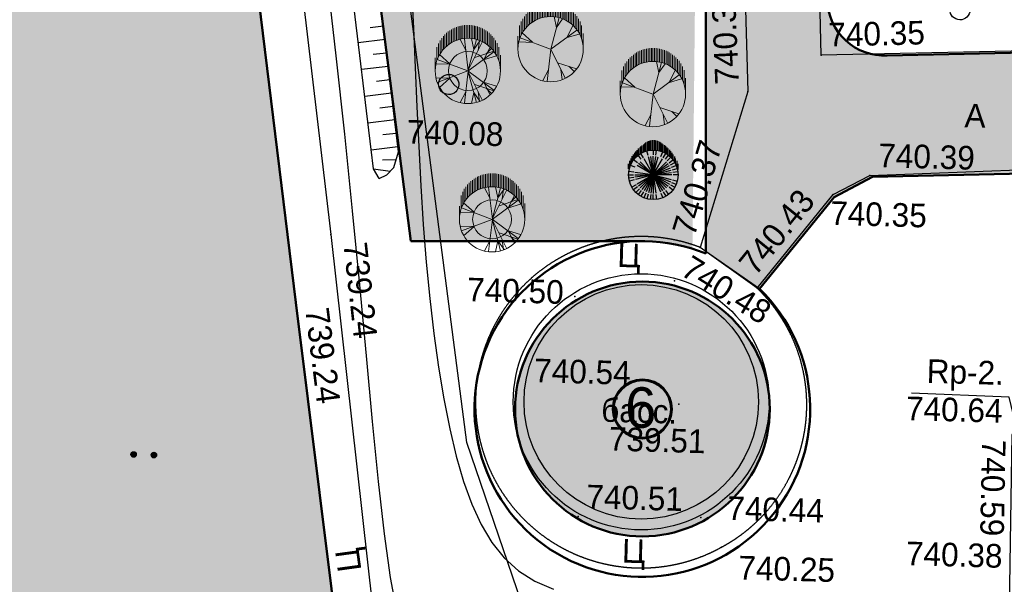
# Model space of a CAD drawing. Header units: millimetres. Extents: x -257011 to 237647566, y 2784933 to 6706507.
# Tile 42 of 256: x 10575540 to 10612030, y 2867501 to 2888420. Entities that reach past the tile are written whole.
import ezdxf

# ---------------------------------------------------------------- set-up
doc = ezdxf.new("R2010")
doc.units = ezdxf.units.MM
doc.header["$LTSCALE"] = 1000
doc.header["$PDMODE"] = 32
doc.header["$PDSIZE"] = 0.3
for name, pattern in [('Д_ТРОТ_ТРУБА', [3, 1.5, -1.5]), ('ДОРОГИ_СТРОЯЩ', [9, 8, -1]), ('Контура низ откосов  Штриховая 0.1-0.5 - - - - - - -', [0.6, 0.1, -0.5]), ('ОТКОС_НИЗ', [1.2, 0.2, -1])]:
    doc.linetypes.add(name, pattern=pattern)
for name, color, linetype in [('(002) Рамка', 7, 'Continuous'), ('(003) Пункты', 7, 'Continuous'), ('(004) Точки рельефа', 7, 'Continuous'), ('(014) Водопровод', 5, 'ИК_Водопровод -------в--------'), ('(025) Дорога', 7, 'Continuous'), ('(027) Гидрография', 7, 'Continuous'), ('(028) Гидротехн.', 7, 'Continuous'), ('(031) Горизонтали', 42, 'Continuous'), ('(035) Откосы', 7, 'Continuous'), ('(036) Растительность', 7, 'Continuous'), ('(038) Деревья', 7, 'Continuous'), ('TREE', 74, 'Continuous')]:
    doc.layers.add(name, color=color, linetype=linetype)
for name, color, linetype, lineweight in [('(032) Горизонтали утолщенные', 32, 'Continuous', 30), ('.', 7, 'Continuous', 15), ('Ф А С А Д', 250, 'Continuous', 15)]:
    doc.layers.add(name, color=color, linetype=linetype, lineweight=lineweight)
doc.styles.add('ATTR', font='romans.shx', dxfattribs={"width": 0.8, "height": 0.470416})
doc.styles.add('BM-431', font='txt')
doc.styles.add('D-431', font='txt', dxfattribs={"width": 2})
doc.styles.add('Roman', font='romans')
doc.styles.get("Standard").update_dxf_attribs({"font": 'ARIALN.TTF'})
doc.styles.add('X_ISO', font='isocpeui.ttf')
doc.linetypes.add('KANALIS_K', pattern='A,1,["<",Standard,S=1.8,R=0,X=-0.9,Y=-0.9],3,-1,["К",Standard,S=1.8,R=0,X=-0.9,Y=-0.9],-1,10', length=16)
doc.linetypes.add('ИК_Водопровод -------в--------', pattern='A,9,-0.6,["В",Standard,S=1.2,R=0,X=0,Y=-0.6],-1.2', length=10.8)

# ---------------------------------------------------------------- blocks, each defined once
blk = doc.blocks.new('d')
at = {"layer": '(038) Деревья', "color": 30}
blk.add_ellipse((0, 0), major_axis=(0.265, 0.265), ratio=1, start_param=5.497787, end_param=11.780972, dxfattribs=at)
blk = doc.blocks.new('*X70')
at = {"color": 0}
for p, q in [((1.94, 2.19), (2.06, 2.19)), ((1.8, 2.04), (2.2, 2.04)), ((1.8, 2.03), (2.2, 2.03)), ((1.8, 2.02), (2.2, 2.02)), ((1.8, 2.01), (2.2, 2.01)), ((1.8, 2), (2.2, 2)), ((1.8, 1.99), (2.2, 1.99)), ((1.8, 1.98), (2.2, 1.98)), ((1.8, 1.97), (2.2, 1.97)), ((1.8, 1.96), (2.2, 1.96)), ((1.81, 2.07), (2.19, 2.07)), ((1.81, 2.06), (2.19, 2.06)), ((1.81, 2.05), (2.19, 2.05)), ((1.81, 1.95), (2.19, 1.95)), ((1.81, 1.94), (2.19, 1.94)), ((1.81, 1.93), (2.19, 1.93)), ((1.82, 2.09), (2.18, 2.09)), ((1.82, 2.08), (2.18, 2.08)), ((1.82, 1.92), (2.18, 1.92)), ((1.82, 1.91), (2.18, 1.91)), ((1.83, 2.11), (2.17, 2.11)), ((1.83, 2.1), (2.17, 2.1)), ((1.83, 1.9), (2.17, 1.9)), ((1.83, 1.89), (2.17, 1.89)), ((1.84, 2.12), (2.16, 2.12)), ((1.84, 1.88), (2.16, 1.88)), ((1.85, 2.13), (2.15, 2.13)), ((1.85, 1.87), (2.15, 1.87)), ((1.86, 2.14), (2.14, 2.14)), ((1.86, 1.86), (2.14, 1.86)), ((1.87, 2.15), (2.13, 2.15)), ((1.87, 1.85), (2.13, 1.85)), ((1.88, 2.16), (2.12, 2.16)), ((1.88, 1.84), (2.12, 1.84)), ((1.9, 2.17), (2.11, 2.17)), ((1.9, 1.83), (2.11, 1.83)), ((1.91, 2.18), (2.09, 2.18)), ((1.91, 1.82), (2.09, 1.82)), ((1.94, 1.81), (2.06, 1.81))]:
    blk.add_line(p, q, dxfattribs=at)
blk = doc.blocks.new('I04100')
blk.add_circle((0, 0), 0.2)
blk.add_blockref('*X70', (-2, -2))
blk = doc.blocks.new('kjvklglhl')
at = {"layer": '(004) Точки рельефа'}
blk.add_lwpolyline([(343.958, 447.537), (343.404, 449.591), (339.791, 449.631)], dxfattribs=at)
for p in [(336.083, 462.055), (333.406, 460.634), (320.534, 458.04), (338.021, 457.657), (336.672, 456.912), (318.108, 454.899), (331.811, 454.811), (330.891, 453.542), (333.962, 453.359), (327.22, 452.858), (316.881, 452.353), (331.176, 448.981), (325.065, 448.539), (327.565, 444.715), (332.114, 444.815), (332.906, 443.73)]:
    blk.add_point(p, dxfattribs=at)
at = {"layer": '(014) Водопровод', "ltscale": 0.5, "flags": 128}
blk.add_lwpolyline([(325.711, 440.112), (326.312, 440.162), (325.744, 440.975), (323.361, 447.342), (313.499, 509.603), (261.079, 502.552), (256.511, 532.162)], dxfattribs=at)
at = {"layer": '(025) Дорога', "linetype": 'Д_ТРОТ_ТРУБА', "flags": 128}
blk.add_lwpolyline([(269.368, 515.247), (270.684, 506.001), (279.473, 507.345), (281.553, 506.423), (308.542, 510.883), (312.531, 513.649), (318.524, 513.838), (330.524, 514.19), (333.406, 460.634), (331.811, 454.811, 1.56758), (332.906, 443.73, 0.509364), (333.962, 453.359), (336.672, 456.912), (338.021, 457.657), (347.714, 458.292), (347.773, 448.108), (343.552, 448.203), (343.703, 435.09)], format="xyb", dxfattribs=at)
for points in [[(323.251, 418.267), (300.714, 414.809), (283.138, 412.485), (281.122, 413.564), (275.085, 449.451), (270.84, 474.617), (267.554, 498.57), (282.371, 501.061), (308.67, 505.056), (310.788, 503.765), (314.781, 477.717), (318.108, 454.899), (323.251, 418.267)], [(321.731, 420.742), (316.881, 452.353), (313.048, 477.771), (309.058, 502.896), (307.912, 503.399), (283.734, 499.451), (269.193, 497.303), (272.561, 474.353), (276.62, 450.413), (282.198, 415.2), (283.437, 414.157), (320.719, 419.528), (321.731, 420.742)], [(374.417, 463.962), (336.083, 462.055), (335.462, 474.337), (374.094, 475.423), (374.417, 463.962)]]:
    blk.add_lwpolyline(points, dxfattribs=at)
at = {"layer": '(025) Дорога', "linetype": 'Контура низ откосов  Штриховая 0.1-0.5 - - - - - - -'}
blk.add_lwpolyline([(333.962, 453.359), (331.811, 454.811)], dxfattribs=at)
at = {"layer": '(027) Гидрография', "color": 3}
blk.add_circle((329.784, 449.03), 4.344, dxfattribs=at)
at = {"layer": '(028) Гидротехн.', "ltscale": 0.8}
blk.add_circle((329.784, 449.03), 4.744, dxfattribs=at)
at = {"layer": '(031) Горизонтали', "flags": 128}
blk.add_lwpolyline([(317.699, 464.454), (318.114, 461.525), (318.509, 458.637), (318.88, 455.809), (319.223, 453.066), (319.542, 450.453), (319.841, 448.017), (320.125, 445.808), (320.399, 443.873), (320.666, 442.262), (320.933, 441.022), (321.202, 440.203)], dxfattribs=at)
at = {"layer": '(032) Горизонтали утолщенные'}
blk.add_lwpolyline([(320.844, 464.049), (320.959, 462.631), (321.065, 461.182), (321.168, 459.718), (321.275, 458.252), (321.392, 456.8), (321.525, 455.375), (321.676, 453.984), (321.845, 452.637), (322.033, 451.341), (322.24, 450.104), (322.468, 448.933), (322.718, 447.837), (322.99, 446.822), (323.286, 445.896), (323.614, 445.061), (323.982, 444.317), (324.399, 443.666), (324.874, 443.109), (325.416, 442.645), (326.033, 442.278), (326.734, 442.006)], dxfattribs=at)
at = {"layer": '(035) Откосы'}
for p, q in [((319.346, 462.612), (319.84, 462.686)), ((318.925, 462.044), (319.914, 462.191)), ((319.493, 461.623), (319.988, 461.697)), ((319.073, 461.055), (320.062, 461.203)), ((319.641, 460.635), (320.136, 460.708)), ((319.22, 460.066), (320.209, 460.214)), ((319.789, 459.646), (320.283, 459.72)), ((319.368, 459.078), (320.357, 459.225)), ((319.936, 458.657), (320.431, 458.731)), ((319.516, 458.089), (320.505, 458.237)), ((319.951, 457.722), (320.456, 457.749)), ((319.619, 457.386), (320.247, 457.309))]:
    blk.add_line(p, q, dxfattribs=at)
blk.add_lwpolyline([(319.844, 457.028), (320.125, 457.17), (320.377, 457.458), (320.534, 458.04), (317.903, 475.66)], dxfattribs=at)
at = {"layer": '(035) Откосы', "linetype": 'ОТКОС_НИЗ'}
blk.add_lwpolyline([(319.844, 457.028), (319.619, 457.386), (319.514, 458.099), (316.916, 475.502), (311.633, 506.487), (311.551, 506.587), (311.219, 506.757), (310.421, 507.002), (284.551, 503.341), (278.518, 502.26), (265.85, 499.872), (266.688, 495.955), (269.851, 477.647), (275.2, 445.294), (281.12, 409.861), (281.136, 409.822), (281.351, 409.621), (310.666, 409.479), (317.618, 409.281), (323.511, 408.859), (324.497, 408.587)], dxfattribs=at)
at = {"layer": '(036) Растительность', "linetype": 'Continuous', "xscale": 0.5, "yscale": 0.5, "zscale": 0.5}
for p in [(311.034, 446.556), (311.784, 446.556)]:
    blk.add_blockref('I04100', p, dxfattribs=at)
at = {"layer": '(038) Деревья', "color": 30, "linetype": 'Continuous'}
for p in [(341.184, 463.885), (322.323, 460.585)]:
    blk.add_blockref('d', p, dxfattribs=at)
at = {"layer": '(003) Пункты', "style": 'BM-431'}
blk.add_text('Rp-2.', height=0.875, dxfattribs=at).set_placement((340.33, 450.034))
at = {"layer": '(004) Точки рельефа', "style": 'D-431'}
for s, rotation, p in [('740.32', 94.0803, (333.071, 460.899)), ('740.35', 2.9311, (336.354, 462.385)), ('740.37', 74.6807, (331.583, 455.172)), ('740.43', 52.6537, (333.886, 453.779)), ('739.24', 277.9817, (318.582, 454.58)), ('740.48', 329.7909, (331.061, 453.797)), ('739.24', 278.7227, (317.236, 452.116)), ('740.59', 270.4809, (342.45, 447.993))]:
    blk.add_text(s, height=0.875, rotation=rotation, dxfattribs=at).set_placement(p)
for s, p in [('740.08', (320.821, 458.355)), ('740.39', (338.309, 457.972)), ('740.35', (336.59, 455.785)), ('740.50', (323.22, 452.574)), ('740.54', (325.786, 449.647)), ('740.64', (339.601, 448.631)), ('739.51', (328.626, 447.193)), ('740.51', (327.852, 445.03)), ('740.44', (333.087, 444.747)), ('740.38', (339.75, 443.258)), ('740.25', (333.558, 442.557))]:
    blk.add_text(s, height=0.875, dxfattribs=at).set_placement(p)
at = {"layer": '(025) Дорога', "linetype": 'ДОРОГИ_СТРОЯЩ', "style": 'BM-431'}
for s, p in [('A', (341.466, 459.54)), ('Ц', (328.748, 454.003)), ('Ц', (329.228, 443.058))]:
    blk.add_text(s, height=0.875, dxfattribs=at).set_placement(p)
blk.add_text('Ц', height=0.875, rotation=99.3824, dxfattribs=at).set_placement((319.595, 442.506))
at = {"layer": '(027) Гидрография', "color": 0, "style": 'D-431'}
blk.add_text('басс.', height=0.875, dxfattribs=at).set_placement((328.312, 448.258))
blk = doc.blocks.new('dhdyfh')
at = {"layer": 'TREE', "color": 92, "lineweight": 20}
for p, q in [((10253975, 5666109), (10253975, 5666601)), ((10254035, 5666629), (10254035, 5666140)), ((10254096, 5666652), (10254096, 5666163)), ((10254156, 5666184), (10254156, 5666675)), ((10254217, 5666691), (10254217, 5666204)), ((10254277, 5666217), (10254277, 5666705)), ((10254338, 5666714), (10254338, 5666227)), ((10254398, 5666235), (10254398, 5666724)), ((10254459, 5666724), (10254459, 5666238)), ((10254519, 5666243), (10254519, 5666724)), ((10254580, 5666724), (10254580, 5666240)), ((10254640, 5666233), (10254640, 5666724)), ((10254701, 5666717), (10254701, 5666227)), ((10254761, 5666215), (10254761, 5666706)), ((10254822, 5666693), (10254822, 5666199)), ((10254882, 5666186), (10254882, 5666674)), ((10254943, 5666652), (10254943, 5666166)), ((10255003, 5666140), (10255003, 5666629)), ((10255064, 5666601), (10255064, 5666114)), ((10253551, 5665761), (10253551, 5666240)), ((10253612, 5665831), (10253612, 5666323)), ((10253672, 5665895), (10253672, 5666384)), ((10253733, 5665949), (10253733, 5666439)), ((10253793, 5665998), (10253793, 5666487)), ((10253854, 5666529), (10253854, 5666039)), ((10253914, 5666083), (10253914, 5666567)), ((10254532, 5665031), (10254393, 5666223)), ((10254739, 5665821), (10254650, 5666236)), ((10255125, 5666081), (10255125, 5666565)), ((10255185, 5666529), (10255185, 5666042)), ((10255246, 5665998), (10255246, 5666487)), ((10255306, 5666441), (10255306, 5665949)), ((10255367, 5665893), (10255367, 5666384)), ((10255427, 5666323), (10255427, 5665828)), ((10255488, 5665756), (10255488, 5666256)), ((10253370, 5665419), (10253370, 5665908)), ((10253430, 5665555), (10253430, 5666052)), ((10253491, 5665666), (10253491, 5666158)), ((10254443, 5665800), (10254236, 5666193)), ((10254522, 5665028), (10254837, 5666198)), ((10254522, 5665031), (10255054, 5666100)), ((10254739, 5665828), (10254966, 5666152)), ((10254897, 5665793), (10254946, 5666154)), ((10255123, 5665467), (10255340, 5665898)), ((10255212, 5665677), (10255390, 5665854)), ((10255548, 5666158), (10255548, 5665664)), ((10255609, 5665574), (10255609, 5666055)), ((10255669, 5665911), (10255669, 5665409)), ((10253309, 5665030), (10253309, 5665514)), ((10253851, 5665290), (10253466, 5665636)), ((10254522, 5665028), (10255488, 5665736)), ((10254778, 5665531), (10255478, 5665762)), ((10255133, 5665459), (10255577, 5665590)), ((10255730, 5665030), (10255730, 5665615)), ((10253851, 5665282), (10253348, 5665297)), ((10254519, 5665030), (10253387, 5665451))]:
    blk.add_line(p, q, dxfattribs=at)
at = {"layer": 'TREE', "color": 30, "lineweight": 20, "true_color": 0xf8991e}
for p, q in [((10253851, 5664777), (10253348, 5664762)), ((10254519, 5665030), (10253387, 5664608)), ((10253851, 5664769), (10253466, 5664423)), ((10254532, 5665028), (10254393, 5663836)), ((10254522, 5665031), (10254837, 5663861)), ((10254522, 5665031), (10255488, 5664323)), ((10254522, 5665028), (10255054, 5663959)), ((10254778, 5664528), (10255478, 5664297)), ((10255123, 5664592), (10255340, 5664161)), ((10255133, 5664600), (10255577, 5664469)), ((10254443, 5664259), (10254236, 5663866)), ((10254739, 5664238), (10254650, 5663823)), ((10254739, 5664231), (10254966, 5663908)), ((10254897, 5664266), (10254946, 5663905)), ((10255212, 5664382), (10255390, 5664205))]:
    blk.add_line(p, q, dxfattribs=at)
blk.add_circle((10254519, 5665030), 1210, dxfattribs=at)
at = {"layer": 'TREE', "color": 92, "lineweight": 20}
blk.add_circle((10254519, 5665030), 720, dxfattribs=at)
at = {"layer": 'TREE', "color": 30, "lineweight": 20, "true_color": 0xf8991e, "style": 'ATTR', "width": 0.8, "flags": 9}
for p in [(10254522, 5665031), (10254522, 5665028)]:
    blk.add_attdef('ESTCODE', p, '', height=14.1, rotation=90, dxfattribs=at)
blk = doc.blocks.new('17')
at = {"layer": 'TREE', "color": 68, "lineweight": 20, "true_color": 0x306100}
for p, q in [((16375547, 10777897), (16376284, 10777897)), ((16375547, 10776055), (16376189, 10777778)), ((16375932, 10777072), (16375955, 10777838)), ((16375943, 10777072), (16376470, 10777658)), ((16376140, 10777805), (16376884, 10777805)), ((16376347, 10777713), (16377104, 10777713)), ((16376516, 10777620), (16377265, 10777620)), ((16376661, 10777528), (16377389, 10777528)), ((16376767, 10777436), (16377515, 10777436)), ((16376865, 10777344), (16377610, 10777344)), ((16376947, 10777252), (16377692, 10777252)), ((16377022, 10777160), (16377766, 10777160)), ((16377829, 10777068), (16377084, 10777068)), ((16377151, 10776976), (16377888, 10776976)), ((16377190, 10776884), (16377939, 10776884)), ((16377982, 10776792), (16377237, 10776792)), ((16375545, 10776036), (16373730, 10776246)), ((16374374, 10776171), (16373777, 10776487)), ((16378017, 10776699), (16377272, 10776699)), ((16377304, 10776607), (16378052, 10776607)), ((16378077, 10776515), (16377335, 10776515)), ((16377355, 10776423), (16378098, 10776423)), ((16378111, 10776331), (16377369, 10776331)), ((16377381, 10776239), (16378126, 10776239)), ((16375545, 10776051), (16373917, 10775240)), ((16374784, 10775661), (16374433, 10774595)), ((16375545, 10776051), (16377325, 10775571)), ((16375545, 10776051), (16376623, 10774580)), ((16376751, 10775721), (16377384, 10775856)), ((16376763, 10775721), (16377255, 10775376)), ((16377351, 10775686), (16378099, 10775686)), ((16378115, 10775778), (16377370, 10775778)), ((16377378, 10775870), (16378127, 10775870)), ((16378126, 10776147), (16377386, 10776147)), ((16378126, 10775963), (16377390, 10775963)), ((16377394, 10776055), (16378126, 10776055)), ((16374386, 10775481), (16373835, 10775406)), ((16376201, 10775120), (16376400, 10774445)), ((16376213, 10775135), (16376868, 10774805)), ((16377147, 10775134), (16377884, 10775134)), ((16377939, 10775226), (16377198, 10775226)), ((16377237, 10775318), (16377982, 10775318)), ((16378017, 10775410), (16377276, 10775410)), ((16377308, 10775502), (16378050, 10775502)), ((16378080, 10775594), (16377327, 10775594)), ((16374561, 10775000), (16374292, 10774730)), ((16376652, 10774581), (16377414, 10774581)), ((16377515, 10774673), (16376763, 10774673)), ((16376861, 10774765), (16377610, 10774765)), ((16377696, 10774857), (16376947, 10774857)), ((16377022, 10774949), (16377766, 10774949)), ((16377829, 10775042), (16377088, 10775042)), ((16375547, 10774213), (16376438, 10774213)), ((16376888, 10774305), (16376124, 10774305)), ((16376376, 10774397), (16377108, 10774397)), ((16377265, 10774489), (16376512, 10774489))]:
    blk.add_line(p, q, dxfattribs=at)
blk.add_circle((16375547, 10776055), 1842, dxfattribs=at)
at = {"layer": 'TREE', "color": 68, "lineweight": 20, "true_color": 0x306100, "style": 'ATTR', "width": 0.8, "flags": 9}
blk.add_attdef('ESTCODE', (16375545, 10776051), '', height=21.5, dxfattribs=at)
blk = doc.blocks.new('16')
h = blk.add_hatch(color=256)
h.dxf.hatch_style = 1
h.set_gradient(color1=(153, 204, 102), one_color=1, tint=1, name='SPHERICAL')
h.paths.add_polyline_path([(16382639, 10776741, 1), (16386324, 10776741, 1)])
blk.add_circle((16384481, 10776741), 1842)
at = {"layer": 'TREE'}
for p, q in [((16383584, 10777909), (16383360, 10778202)), ((16383746, 10778014), (16383560, 10778336)), ((16384102, 10778156), (16384005, 10778520)), ((16384290, 10778196), (16384241, 10778567)), ((16384481, 10778583), (16384481, 10778214)), ((16384673, 10778196), (16384722, 10778567)), ((16384938, 10778583), (16385310, 10778583)), ((16385044, 10778100), (16385186, 10778442)), ((16385074, 10778491), (16385524, 10778491)), ((16385282, 10778398), (16385700, 10778398)), ((16385378, 10777909), (16385603, 10778202)), ((16385450, 10778306), (16385862, 10778306)), ((16385595, 10778214), (16385999, 10778214)), ((16383208, 10777476), (16382886, 10777662)), ((16383317, 10777634), (16383020, 10777862)), ((16383442, 10777780), (16383179, 10778043)), ((16384481, 10776741), (16383384, 10777583)), ((16384481, 10776741), (16383504, 10777717)), ((16384481, 10776741), (16383643, 10777834)), ((16384481, 10776741), (16383791, 10777937)), ((16384481, 10776741), (16384124, 10778075)), ((16384481, 10776741), (16384302, 10778103)), ((16384481, 10778122), (16384481, 10776741)), ((16384481, 10776741), (16384661, 10778103)), ((16384481, 10776741), (16385172, 10777937)), ((16384481, 10776741), (16385320, 10777834)), ((16384481, 10776741), (16385458, 10777717)), ((16385646, 10777634), (16385943, 10777862)), ((16385701, 10778122), (16386115, 10778122)), ((16385755, 10777476), (16386077, 10777662)), ((16385799, 10778030), (16386226, 10778030)), ((16385881, 10777938), (16386324, 10777938)), ((16385956, 10777846), (16386436, 10777846)), ((16386517, 10777754), (16386019, 10777754)), ((16386085, 10777662), (16386598, 10777662)), ((16386124, 10777569), (16386671, 10777569)), ((16386744, 10777477), (16386171, 10777477)), ((16382639, 10776741), (16383008, 10776741)), ((16383020, 10776933), (16382655, 10776981)), ((16383056, 10777122), (16382702, 10777217)), ((16383119, 10777305), (16382780, 10777445)), ((16384481, 10776741), (16383100, 10776741)), ((16384481, 10776741), (16383114, 10776920)), ((16384481, 10776741), (16383114, 10776561)), ((16384481, 10776741), (16383147, 10777098)), ((16384481, 10776741), (16383207, 10777268)), ((16384481, 10776741), (16383207, 10776213)), ((16384481, 10776741), (16383285, 10777431)), ((16384481, 10776741), (16383285, 10776050)), ((16384481, 10776741), (16383384, 10775898)), ((16384481, 10776741), (16383504, 10775764)), ((16384481, 10776741), (16383643, 10775648)), ((16384481, 10776741), (16383791, 10775544)), ((16384481, 10776741), (16383956, 10775471)), ((16384481, 10776741), (16384124, 10775406)), ((16384481, 10776741), (16385678, 10777431)), ((16384481, 10776741), (16385816, 10777098)), ((16384481, 10776741), (16385848, 10776920)), ((16384481, 10776741), (16385863, 10776741)), ((16384481, 10776741), (16385458, 10775764)), ((16384481, 10776741), (16385816, 10776383)), ((16384481, 10776741), (16385678, 10776050)), ((16384481, 10776741), (16385848, 10776561)), ((16384481, 10776741), (16385320, 10775648)), ((16384481, 10776741), (16385172, 10775544)), ((16384481, 10776741), (16384839, 10775406)), ((16384481, 10776741), (16385007, 10775471)), ((16384481, 10776741), (16384661, 10775378)), ((16384481, 10775359), (16384481, 10776741)), ((16385907, 10777122), (16386261, 10777217)), ((16386324, 10776741), (16385955, 10776741)), ((16386812, 10777385), (16386207, 10777385)), ((16386238, 10777293), (16386872, 10777293)), ((16386924, 10777201), (16386269, 10777201)), ((16386289, 10777109), (16386975, 10777109)), ((16387013, 10777017), (16386304, 10777017)), ((16386316, 10776925), (16387043, 10776925)), ((16387056, 10776833), (16386320, 10776833)), ((16386328, 10776741), (16387065, 10776741)), ((16383020, 10776548), (16382655, 10776500)), ((16383119, 10776176), (16382780, 10776036)), ((16383208, 10776005), (16382886, 10775819)), ((16385755, 10776005), (16386077, 10775819)), ((16385844, 10776176), (16386183, 10776036)), ((16385942, 10776548), (16386308, 10776500)), ((16386171, 10776004), (16386744, 10776004)), ((16386812, 10776096), (16386211, 10776096)), ((16386242, 10776188), (16386872, 10776188)), ((16386928, 10776280), (16386262, 10776280)), ((16386285, 10776372), (16386975, 10776372)), ((16387005, 10776464), (16386305, 10776464)), ((16386313, 10776556), (16387035, 10776556)), ((16387056, 10776648), (16386324, 10776648)), ((16383317, 10775847), (16383020, 10775619)), ((16383584, 10775572), (16383360, 10775279)), ((16383746, 10775467), (16383560, 10775145)), ((16383918, 10775381), (16383776, 10775039)), ((16384102, 10775325), (16384005, 10774961)), ((16384481, 10774898), (16384481, 10775267)), ((16384673, 10775285), (16384722, 10774914)), ((16384861, 10775325), (16384958, 10774961)), ((16385044, 10775381), (16385186, 10775039)), ((16385217, 10775467), (16385402, 10775145)), ((16385378, 10775572), (16385603, 10775279)), ((16385521, 10775701), (16385784, 10775438)), ((16385587, 10775267), (16385995, 10775267)), ((16385646, 10775847), (16385943, 10775619)), ((16386119, 10775359), (16385697, 10775359)), ((16385795, 10775451), (16386230, 10775451)), ((16386333, 10775543), (16385881, 10775543)), ((16385956, 10775635), (16386427, 10775635)), ((16386517, 10775727), (16386023, 10775727)), ((16386081, 10775819), (16386603, 10775819)), ((16386680, 10775912), (16386132, 10775912)), ((16384868, 10774898), (16385306, 10774898)), ((16385511, 10774991), (16385058, 10774991)), ((16385310, 10775083), (16385695, 10775083)), ((16385849, 10775175), (16385446, 10775175))]:
    blk.add_line(p, q, dxfattribs=at)
at = {"layer": 'TREE', "style": 'ATTR', "width": 0.8, "flags": 9}
blk.add_attdef('ESTCODE', (16384481, 10776741), '', height=21.5, dxfattribs=at)

msp = doc.modelspace()

# ---------------------------------------------------------------- hatches: boundary and pattern name
at = {"layer": '.', "lineweight": 50, "ltscale": 1000, "transparency": 33554687}
h = msp.add_hatch(color=256, dxfattribs=at)
h.dxf.hatch_style = 1
h.set_gradient(color1=(132, 132, 132), color2=(132, 132, 132), tint=1)
edge = h.paths.add_edge_path()
edge.add_line((10607692.822, 2887097.343), (10643655.711, 2887873.601))
edge.add_line((10643655.711, 2887873.601), (10643655.711, 2889786.184))
edge.add_line((10643655.711, 2889786.184), (10659798.171, 2889786.184))
edge.add_line((10659798.171, 2889786.184), (10659798.171, 2889069.602))
edge.add_line((10659798.171, 2889069.602), (10662424.538, 2889069.602))
edge.add_line((10662424.538, 2889069.602), (10662424.538, 2926419.848))
edge.add_line((10662424.538, 2926419.848), (10661609.145, 2926435.118))
edge.add_line((10661609.145, 2926435.118), (10661634.834, 2940197.067))
edge.add_line((10661634.834, 2940197.067), (10662474.898, 2940197.067))
edge.add_line((10662474.898, 2940197.067), (10662474.898, 2952555.638))
edge.add_line((10662474.898, 2952555.638), (10606810.538, 2952555.638))
edge.add_arc((10606873.895, 2951154.347), 1402.722, 92.5888027, 177.7762916)
edge.add_line((10605472.229, 2951208.775), (10605472.229, 2956666.893))
edge.add_line((10605472.229, 2956666.893), (10669380.641, 2956012.625))
edge.add_line((10669380.641, 2956012.625), (10669380.641, 2943463.996))
edge.add_line((10669380.641, 2943463.996), (10672155.46, 2943463.996))
edge.add_line((10672155.46, 2943463.996), (10672134.445, 2923255.6))
edge.add_line((10672134.445, 2923255.6), (10669250.386, 2923252.584))
edge.add_line((10669250.386, 2923252.584), (10669285.172, 2889991.17))
edge.add_line((10669285.172, 2889991.17), (10679244.885, 2890241.427))
edge.add_line((10679244.885, 2890241.427), (10681071.018, 2890153.161))
edge.add_line((10681071.018, 2890153.161), (10681028.655, 2889276.712))
edge.add_line((10681028.655, 2889276.712), (10680852.636, 2885635.093))
edge.add_line((10680852.636, 2885635.093), (10677509.037, 2885902.047))
edge.add_line((10677509.037, 2885902.047), (10677297.85, 2884131.001))
edge.add_line((10677297.85, 2884131.001), (10607143.69, 2882603.341))
edge.add_line((10607143.69, 2882603.341), (10605723.295, 2881842.195))
edge.add_line((10605723.295, 2881842.195), (10602961.363, 2878445.861))
edge.add_line((10602961.363, 2878445.861), (10600972.229, 2879832.131))
edge.add_line((10600972.229, 2879832.131), (10600972.229, 2928681.172))
edge.add_line((10600972.229, 2928681.172), (10605472.229, 2928681.172))
edge.add_line((10605472.229, 2928681.172), (10605472.229, 2889129.011))
edge.add_arc((10607569.988, 2889192.464), 2098.718, 181.732534, 273.3553239)
at = {"lineweight": 100, "transparency": 33554687}
h = msp.add_hatch(color=256, dxfattribs=at)
h.set_gradient(color1=(64, 201, 199), color2=(149, 231, 234), name='SPHERICAL')
edge = h.paths.add_edge_path()
edge.add_arc((10598617.185, 2873995.31), 4719.268, 0, 360)
at = {"lineweight": 50}
h = msp.add_hatch(color=1, dxfattribs=at)
h.set_gradient(color1=(255, 255, 255), one_color=1, tint=1)
h.paths.add_polyline_path([(10597536.512, 2873995.31, 1), (10599697.858, 2873995.31, 1)])
at = {"layer": 'Ф А С А Д', "linetype": 'KANALIS_K', "ltscale": 1000}
h = msp.add_hatch(dxfattribs=at)
h.set_pattern_fill('CROSS', color=92, scale=40, angle=95)
h.set_pattern_definition([(95, (314469.7, -2921394.75), (-275.171012, 230.8958947), [127, -381]), (185, (314527.42, -2921325.95), (-230.8958947, -275.171012), [127, -381])])
h.paths.add_polyline_path([(10569324.325, 2928023.136), (10574214.219, 2928681.172), (10579371.644, 2928681.172), (10581825.893, 2909819.065), (10582653.275, 2903460.228), (10585769.708, 2877944.35), (10589729.272, 2846209.516), (10588683.56, 2845024.841), (10569974.481, 2842864.01), (10551265.403, 2840703.18), (10550056.112, 2841780.696), (10545470.277, 2877136.464), (10542085.399, 2901181.606), (10539364.503, 2924217.086)])
h = msp.add_hatch(dxfattribs=at)
h.set_pattern_fill('CROSS', color=92, scale=40, angle=95)
h.set_pattern_definition([(95, (314469.7, -2762778.6), (-275.171012, 230.8958947), [127, -381]), (185, (314527.42, -2762709.8), (-230.8958947, -275.171012), [127, -381])])
edge = h.paths.add_edge_path()
edge.add_line((10600472.229, 2879931.479), (10600972.229, 2928681.172))
edge.add_line((10600972.229, 2928681.172), (10583819.179, 2928681.172))
edge.add_line((10583819.179, 2928681.172), (10590032.159, 2880214.577))
edge.add_line((10590032.159, 2880214.577), (10598617.185, 2880214.577))
edge.add_arc((10598617.185, 2873995.31), 6219.268, 72.6460502, 90, ccw=False)

# ---------------------------------------------------------------- linework, layer by layer
at = {"layer": '(002) Рамка', "color": 0, "lineweight": 60, "ltscale": 1000}
msp.add_circle((10598617.185, 2873995.31), 1080.673, dxfattribs=at)
at = {"lineweight": 50, "ltscale": 1000}
for p, q in [((10590032.159, 2880214.577), (10583819.179, 2928681.172)), ((10598617.185, 2880214.577), (10590032.159, 2880214.577))]:
    msp.add_line(p, q, dxfattribs=at)
for points in [[(10574214.219, 2928681.172), (10579371.644, 2928681.172), (10579940.396, 2924310.033), (10582653.275, 2903460.228), (10585769.708, 2877944.35), (10589729.272, 2846209.516), (10588683.56, 2845024.841), (10569974.481, 2842864.01), (10551265.403, 2840703.18), (10550056.112, 2841780.696), (10545470.277, 2877136.464), (10542085.399, 2901181.606), (10539364.503, 2924217.086), (10574214.219, 2928681.172)], [(10600972.229, 2879751.442), (10600972.229, 2910219.068)], [(10677297.85, 2884131.001), (10669205.408, 2883954.782), (10607143.69, 2882603.341), (10605723.295, 2881842.195), (10602961.363, 2878445.861)]]:
    msp.add_lwpolyline(points, dxfattribs=at)
at = {"lineweight": 30, "ltscale": 1000}
msp.add_lwpolyline([(10681028.655, 2889276.712), (10680852.636, 2885635.093), (10677509.037, 2885902.047), (10677297.85, 2884131.001), (10607143.69, 2882603.341), (10605723.295, 2881842.195), (10602961.363, 2878445.861), (10600972.229, 2879832.131), (10600972.229, 2928681.172)], dxfattribs=at)
at = {"lineweight": 50, "ltscale": 1000}
msp.add_lwpolyline([(10643655.711, 2899270.677), (10605472.229, 2899270.677), (10605472.229, 2889129.011, 0.422533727), (10607692.822, 2887097.343), (10643655.711, 2887873.601)], format="xyb", close=True, dxfattribs=at)
at = {"lineweight": 30, "ltscale": 1000}
msp.add_lwpolyline([(10605472.229, 2889129.011, 0.422533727), (10607692.822, 2887097.343), (10643655.711, 2887873.601), (10643655.711, 2889786.184)], format="xyb", dxfattribs=at)
at = {"lineweight": 50, "ltscale": 1000}
msp.add_circle((10598617.185, 2873995.31), 4719.268, dxfattribs=at)
msp.add_arc((10598617.185, 2873995.31), 6219.268, 67.7487341, 45.6929666, dxfattribs=at)

# ---------------------------------------------------------------- block references
at = {"lineweight": 5, "xscale": 999.9999999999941, "yscale": 999.9999999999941, "zscale": 999.9999999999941, "rotation": 358.3893224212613}
msp.add_blockref('kjvklglhl', (10256299.447, 2434677.112), dxfattribs=at)
at = {"color": 150, "lineweight": 100, "rotation": 90}
for name, p, xscale, yscale, zscale in [('17', (17674966.963, -7871227.898), 0.6569891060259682, 0.6569891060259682, 0.6569891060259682), ('17', (17678760.605, -7872891.153), 0.6569891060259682, 0.6569891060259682, 0.6569891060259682), ('16', (15971855.887, -5285947.435), 0.4985583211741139, 0.4985583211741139, 0.4985583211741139)]:
    msp.add_blockref(name, p, dxfattribs=dict(at, xscale=xscale, yscale=yscale, zscale=zscale))
at = {"lineweight": 50}
for p in [(337628.543, -2778510.384), (338526.67, -2784007.195)]:
    msp.add_blockref('dhdyfh', p, dxfattribs=at)

# ---------------------------------------------------------------- texts
at = {"color": 7, "ltscale": 30, "insert": (10049091.702, 2929588.156, -75415.319), "char_height": 1784.436705, "width": 106220.7207, "attachment_point": 1, "style": 'X_ISO'}
msp.add_mtext('                               ПОЯСНИТЕЛЬНАЯ ЗАПИСКА\\P\\pi4401.50942;    Проект энергоснабжения {\\C256; Samarqand viloyati Toyloq tumani "Хоnсhоrbоg\'" МFY dagi 11-son maktabni rekonstruksiya qilish. (360 o\'quvchi o\'rinli qo\'shimcha bino qurish).\\P\\pi0;}выполнен на основании ТУ САМ ПТЭС за №18238252188 от  01.07.2026 г.       \\P    Установленная мощность Ру=93,4 кВт.\\P    Расчетная мощность Рр=84 кВт.    \\P    По надежности энергоснабжение объект относятся к потребителям II категории.\\P    {\\C256;Точкой подключения основного источника электроснабжения принять ближайшую существующую в./в опору ВЛ-10 кВ фид. "\\C0;233\\C256;", на которой необходимо установить ПМ-10, ВЛ-10 кВ выполнено кабелем АПвПу-3(1х70) мм2 длиной 60 м в траншее в земле до проектного ТП.}\\P    Предусмотрена установка ТП-ГКТП с ТМ-100кВА.\\P    От ТП предусмотрена прокладка кабеля {\\C0;АВВГ} разного сечения в траншее в земле  до щитов объекта.  \\P    {\\C256;\\c0;Для резервного энергоснабжения теплонососа предусмотрена установка ДЭС мощностью 10 кВт. \\P\\C256;   } Наружное освещение территории объекта выполнено LED светильниками на установленными на металлических опорах. Управление наружным освещением предусмотрено комплектно.\\P    Кабели прокладываются в траншее на глубину 0,7 м от планировочной отметки земли в слое песка по 10см в каждую сторону. Все пересечения и сближении кабельных линий с подземными инженерными коммуникациями выполнить согласно норм и в местах пересечения кабель проложить в а/цементных трубах Д=100мм.                                         \\P    Учет электроэнергии предусмотрен электронным активно-реактивным счетчикам ЕХ-518 прямого включения с системой АИИСКУЭ на н./в. щите  проектного ТП, установленного в отдельном запирающемся  шкафу. \\P     Проектом предусмотрен контур заземления проектной  трансформаторной подстанции, всех щитов, ГРЩ и ДЭС. Сопротивление  растеканию тока не должно превышать 4 ома для ТП, всех  щитов, ГРЩ,  ДЭС.\\P  При производстве электромонтажных работ выполнять требования ПУЭ и ПТБ.', dxfattribs=at)
at = {"color": 250, "insert": (10599137.089, 2874038.641, 0), "char_height": 1500, "width": 156685.73039, "attachment_point": 6, "style": 'Roman'}
msp.add_mtext('\\pt64500;{\\fArial|b0|i0|c0|p34;6}', dxfattribs=at)

doc.saveas('drawing.dxf')
